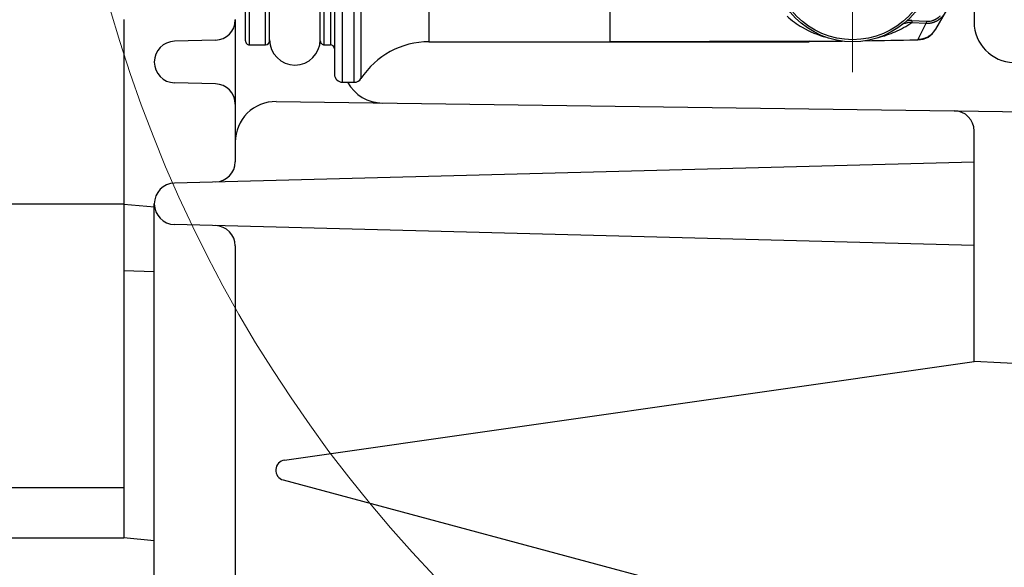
# Model space of a CAD drawing. Header units: millimetres. Extents: x 0 to 1300, y 0 to 891.
# Tile 19 of 141: x 529 to 578, y 252 to 279. Entities that reach past the tile are written whole.
import ezdxf

# ---------------------------------------------------------------- set-up
doc = ezdxf.new("R2010")
doc.units = ezdxf.units.MM
doc.header["$LTSCALE"] = 0.547069
doc.linetypes.add('CENTER', pattern=[50.8, 31.75, -6.35, 6.35, -6.35])
for name, color, linetype in [('NoLayerName_001', 7, 'Continuous'), ('NoLayerName_004', 7, 'Continuous'), ('NoLayerName_007', 7, 'Continuous')]:
    doc.layers.add(name, color=color, linetype=linetype)
doc.styles.get("Standard").update_dxf_attribs({"font": 'txt', "bigfont": 'extfont2'})
doc.dimstyles.get("Standard").update_dxf_attribs({"dimtxt": 2.5, "dimasz": 2.5, "dimexe": 1, "dimexo": 1, "dimtad": 1, "dimdec": 3, "dimzin": 0, "dimdsep": 46, "dimtxsty": 'Standard', "dimcen": 2.5, "dimadec": 3, "dimazin": 0, "dimtfac": 0.75, "dimtdec": 3, "dimtmove": 0, "dimatfit": 3, "dimfxl": 1, "dimarcsym": 0})

# ---------------------------------------------------------------- blocks, each defined once
blk = doc.blocks.new('_OPEN30')
at = {"color": 0, "linetype": 'ByBlock', "lineweight": -2}
for p, q in [((-1, 0.267949), (0, 0)), ((0, 0), (-1, -0.267949)), ((0, 0), (-1, 0))]:
    blk.add_line(p, q, dxfattribs=at)
blk = doc.blocks.new('*D146')
at = {"layer": 'Defpoints', "color": 0}
for p in [(522.504, 297.502), (522.604, 297.502), (598.115, 254.671), (598.115, 254.571), (542.72, 201.555)]:
    blk.add_point(p, dxfattribs=at)
at = {"layer": 'NoLayerName_001', "color": 0, "linetype": 'Continuous', "lineweight": 13}
for p, q in [((519.504, 297.502), (484.326, 297.502)), ((598.115, 251.571), (598.115, 183.713))]:
    blk.add_line(p, q, dxfattribs=at)
blk.add_arc((598.115, 297.502), 110.789, 182.32738, 267.67262, dxfattribs=at)
at = {"layer": 'NoLayerName_001', "color": 0, "lineweight": 13, "xscale": 4.5, "yscale": 4.5, "zscale": 4.5}
for p, rotation in [((487.326, 297.502), 91.16369187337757), ((598.115, 186.713), 358.8363081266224)]:
    blk.add_blockref('_OPEN30', p, dxfattribs=dict(at, rotation=rotation))
at = {"layer": 'NoLayerName_001', "color": 0, "lineweight": 13, "insert": (513.056, 239.647), "char_height": 9.6, "attachment_point": 5, "rotation": 304.2224}
blk.add_mtext('\\W0.8594;90%%d', dxfattribs=at)
blk = doc.blocks.new('DIM_0002')
at = {"color": 3, "linetype": 'Continuous', "lineweight": 13}
blk.add_arc((67.226, 70.226), 67.226, 0, 270, dxfattribs=at)

msp = doc.modelspace()

# ---------------------------------------------------------------- linework, layer by layer
at = {"layer": 'NoLayerName_001', "color": 110, "linetype": 'CENTER', "lineweight": 13}
msp.add_line((570.1146, 276.0016), (570.1146, 287.0016), dxfattribs=at)
at = {"layer": 'NoLayerName_001', "color": 7, "linetype": 'Continuous', "lineweight": 25}
for p, q in [((576.1146, 280.5682), (576.1146, 278.4784)), ((534.1146, 278.6016), (534.1146, 253.0016)), ((539.6146, 278.6016), (539.6146, 271.5805)), ((538.6408, 277.5809), (536.6143, 277.5278)), ((538.6408, 275.4224), (536.6143, 275.4755)), ((541.6415, 274.5457), (617.0876, 273.529)), ((576.1146, 261.7207), (576.1146, 273.0945)), ((576.1146, 271.5622), (536.6143, 270.5278)), ((520.1146, 269.5016), (534.1146, 269.5016)), ((535.6146, 242.362), (535.6146, 269.5016)), ((535.6284, 269.3338), (534.1146, 269.46)), ((576.1146, 267.4411), (536.6143, 268.4755)), ((539.6146, 267.4227), (539.6146, 218.0915)), ((535.6146, 266.1359), (534.1146, 266.1967)), ((542.0465, 256.8494), (576.1146, 261.7207)), ((606.1146, 260.1725), (576.1146, 261.7207)), ((541.9874, 255.8654), (576.1146, 246.715)), ((520.1146, 255.5016), (534.1146, 255.5016)), ((520.6146, 253.0016), (534.1146, 253.0016)), ((535.6146, 252.8653), (534.1146, 253.0016))]:
    msp.add_line(p, q, dxfattribs=at)
at = {"layer": 'NoLayerName_001', "color": 30, "linetype": 'Continuous', "lineweight": 25}
for radius in [4, 3.8974]:
    msp.add_circle((570.1146, 281.5016), radius, dxfattribs=at)
at = {"layer": 'NoLayerName_001', "color": 7, "linetype": 'Continuous', "lineweight": 25}
for centre, radius, start, end in [((538.6146, 278.5805), 1, 271.5, 0), ((578.1146, 278.4784), 2, 180, 268.63607), ((536.6411, 276.5016), 1.0265, 91.5, 268.5), ((538.6146, 274.4227), 1, 0, 88.5), ((546.9146, 276.4749), 2, 209.11825, 269.22787), ((541.6146, 272.5459), 2, 89.22787, 180), ((575.1146, 273.0945), 1, 0, 89.22787), ((538.6146, 271.5805), 1, 271.5, 0), ((536.6411, 269.5016), 1.0265, 91.5, 268.5), ((538.6146, 267.4227), 1, 0, 88.5), ((542.1177, 256.3514), 0.5031, 98.1374, 254.99055)]:
    msp.add_arc(centre, radius, start, end, dxfattribs=at)
at = {"layer": 'NoLayerName_001', "color": 30, "linetype": 'Continuous', "lineweight": 25}
msp.add_arc((542.5646, 277.6016), 1.25, 180, 0, dxfattribs=at)
at = {"layer": 'NoLayerName_004', "color": 30, "linetype": 'Continuous', "lineweight": 25}
for p, q in [((544.5146, 319.1016), (544.5146, 275.9016)), ((544.9146, 275.5016), (544.9146, 319.5016)), ((540.3146, 277.3516), (540.3146, 317.6516)), ((541.1146, 277.3516), (541.1146, 317.6516)), ((544.0146, 277.3516), (544.0146, 317.6516)), ((544.3146, 317.6516), (544.3146, 277.3516)), ((540.1146, 277.5516), (540.1146, 317.4516)), ((541.3146, 277.5516), (541.3146, 317.4516)), ((543.8146, 277.5516), (543.8146, 317.4516)), ((545.4909, 275.5016), (545.4909, 297.0318)), ((545.8261, 296.5878), (545.8261, 275.6835)), ((549.1792, 295.0958), (549.1787, 277.5016)), ((558.1146, 293.8482), (558.1146, 277.5016)), ((574.2189, 278.1287), (575.6374, 280.5856)), ((573.0375, 278.4494), (573.7501, 278.4165)), ((573.0422, 278.5469), (573.0377, 278.4494)), ((573.0422, 278.5469), (573.7545, 278.5142)), ((573.3367, 277.6037), (573.7501, 278.4166)), ((573.7545, 278.5142), (573.7501, 278.4166)), ((540.3146, 277.3516), (541.1146, 277.3516)), ((544.0146, 277.3516), (544.3146, 277.3516)), ((549.1787, 277.5016), (567.9741, 277.5016)), ((567.9741, 277.5263), (558.1146, 277.5016)), ((567.9741, 277.5263), (567.9741, 277.5016)), ((573.2461, 277.6016), (573.3367, 277.6036)), ((544.9146, 275.5016), (545.4909, 275.5016))]:
    msp.add_line(p, q, dxfattribs=at)
for centre, radius, start, end in [((569.9841, 282.2584), 4.6801, 228.30591, 239.75539), ((570.063, 282.8824), 5.3385, 293.69919, 303.86133), ((573.0011, 277.3224), 1.1284, 100.22445, 110.31748), ((572.9884, 277.3648), 1.1833, 87.39648, 99.93084), ((572.9946, 277.3595), 1.0907, 87.7425, 100.23059), ((573.7971, 279.4105), 0.9951, 267.29331, 275.20405), ((573.7945, 279.4166), 0.9033, 267.46639, 283.22324), ((570.0582, 282.3833), 4.8253, 239.7423, 255.05972), ((570.0855, 282.8278), 5.2794, 284.32916, 293.71324), ((573.3011, 278.6615), 1.0613, 311.03387, 328.17824), ((573.3297, 278.6421), 1.0268, 328.25357, 329.99855), ((540.3146, 277.5516), 0.2, 179.99998, 270), ((541.1146, 277.5516), 0.2, 270, 0), ((544.0146, 277.5516), 0.2, 179.99998, 270), ((544.3146, 277.1516), 0.2, 0, 90), ((549.1787, 273.5016), 4, 90, 146.94427), ((567.4574, 471.6314), 194.1058, 270.152523, 270.630251), ((565.223, 624.0455), 346.5368, 270.914005, 271.326647), ((544.9146, 275.9016), 0.4, 179.99999, 270), ((545.4909, 275.9016), 0.4, 270, 326.94427)]:
    msp.add_arc(centre, radius, start, end, dxfattribs=at)
for points, knots in [([(573.8873, 278.4195), (573.9012, 278.4211), (573.929, 278.4238), (573.9704, 278.4304), (574.0116, 278.4385), (574.0524, 278.4484), (574.0929, 278.46), (574.1329, 278.4732), (574.1724, 278.4881), (574.2112, 278.5046), (574.2494, 278.5227), (574.2867, 278.5424), (574.3232, 278.5636), (574.3588, 278.5863), (574.3934, 278.6104), (574.4269, 278.6359), (574.4594, 278.6627), (574.4908, 278.6908), (574.521, 278.72), (574.5499, 278.7505), (574.5777, 278.7819), (574.5949, 278.8038), (574.6037, 278.8147)], [0, 0, 0, 0, 0.04182005, 0.08372338, 0.12570182, 0.16774559, 0.20984374, 0.25198467, 0.2941566, 0.33634808, 0.3785484, 0.42074813, 0.46294054, 0.50512286, 0.54729089, 0.58943827, 0.63155685, 0.67363714, 0.71566874, 0.75764075, 0.79954224, 0.84136264, 0.84136264, 0.84136264, 0.84136264]), ([(574.0011, 278.5373), (574.0092, 278.5393), (574.0256, 278.5432), (574.0498, 278.5501), (574.0739, 278.5575), (574.0978, 278.5656), (574.1215, 278.5744), (574.145, 278.5839), (574.1682, 278.5941), (574.1912, 278.6048), (574.2139, 278.6163), (574.2362, 278.6283), (574.2583, 278.6409), (574.28, 278.6542), (574.3014, 278.668), (574.3224, 278.6823), (574.343, 278.6972), (574.3631, 278.7127), (574.3829, 278.7286), (574.4021, 278.7451), (574.4209, 278.762), (574.433, 278.7737), (574.439, 278.7795)], [0, 0, 0, 0, 0.02519796, 0.05039723, 0.07560775, 0.10083971, 0.12610358, 0.15140764, 0.1767496, 0.20212383, 0.22752426, 0.25294443, 0.27837755, 0.3038166, 0.32925439, 0.35468363, 0.38009697, 0.40548715, 0.43084697, 0.45616944, 0.4814478, 0.50667563, 0.50667563, 0.50667563, 0.50667563]), ([(573.9978, 277.8609), (573.9886, 277.8532), (573.9704, 277.8375), (573.9419, 277.8154), (573.9127, 277.7941), (573.8828, 277.7738), (573.8521, 277.7545), (573.8208, 277.7363), (573.7889, 277.7192), (573.7564, 277.7031), (573.7233, 277.6882), (573.6897, 277.6744), (573.6557, 277.6618), (573.6213, 277.6504), (573.5865, 277.6402), (573.5514, 277.6312), (573.516, 277.6235), (573.4804, 277.6169), (573.4446, 277.6117), (573.4087, 277.6077), (573.3727, 277.6048), (573.3487, 277.6041), (573.3367, 277.6036)], [0, 0, 0, 0, 0.03603267, 0.07211444, 0.10824004, 0.14440377, 0.18059965, 0.21682165, 0.25306387, 0.28932071, 0.32558708, 0.3618586, 0.39813147, 0.43440088, 0.47066114, 0.50690618, 0.54312976, 0.57932572, 0.61548809, 0.65161139, 0.68769077, 0.72372222, 0.72372222, 0.72372222, 0.72372222])]:
    msp.add_open_spline(points, degree=3, knots=knots, dxfattribs=at)
at = {"layer": 'NoLayerName_007', "color": 30, "linetype": 'Continuous', "lineweight": 25}
for p, q in [((574.2033, 278.1016), (574.2189, 278.1287)), ((573.2461, 277.6016), (573.3372, 277.6016))]:
    msp.add_line(p, q, dxfattribs=at)
msp.add_arc((573.3372, 278.6016), 1, 270, 330, dxfattribs=at)

# ---------------------------------------------------------------- block references
at = {"layer": 'NoLayerName_001', "color": 3, "linetype": 'Continuous', "lineweight": 13}
msp.add_blockref('DIM_0002', (530.8889, 227.276), dxfattribs=at)

# ---------------------------------------------------------------- dimensions: what is measured, and where the dimension line sits
dim = msp.add_angular_dim_2l(base=(542.72, 201.5555), line1=((598.1146, 254.5707), (598.1146, 254.6707)), line2=((522.5043, 297.5016), (522.6043, 297.5016)), text='\\W0.8594;<>', dimstyle='Standard', override={"dimtxt": 9.6, "dimasz": 4.5, "dimexe": 3, "dimexo": 3, "dimgap": 3, "dimblk": 'OPEN30', "dimclrd": 0, "dimclre": 0, "dimclrt": 0, "dimazin": 2, "dimtp": 0, "dimtm": 0, "dimlwd": 13, "dimlwe": 13}, dxfattribs=at)
dim.commit()
dim.dimension.update_dxf_attribs({"geometry": '*D146', "text_midpoint": (506.5074, 235.1932), "dimtype": 162})

doc.saveas('drawing.dxf')
